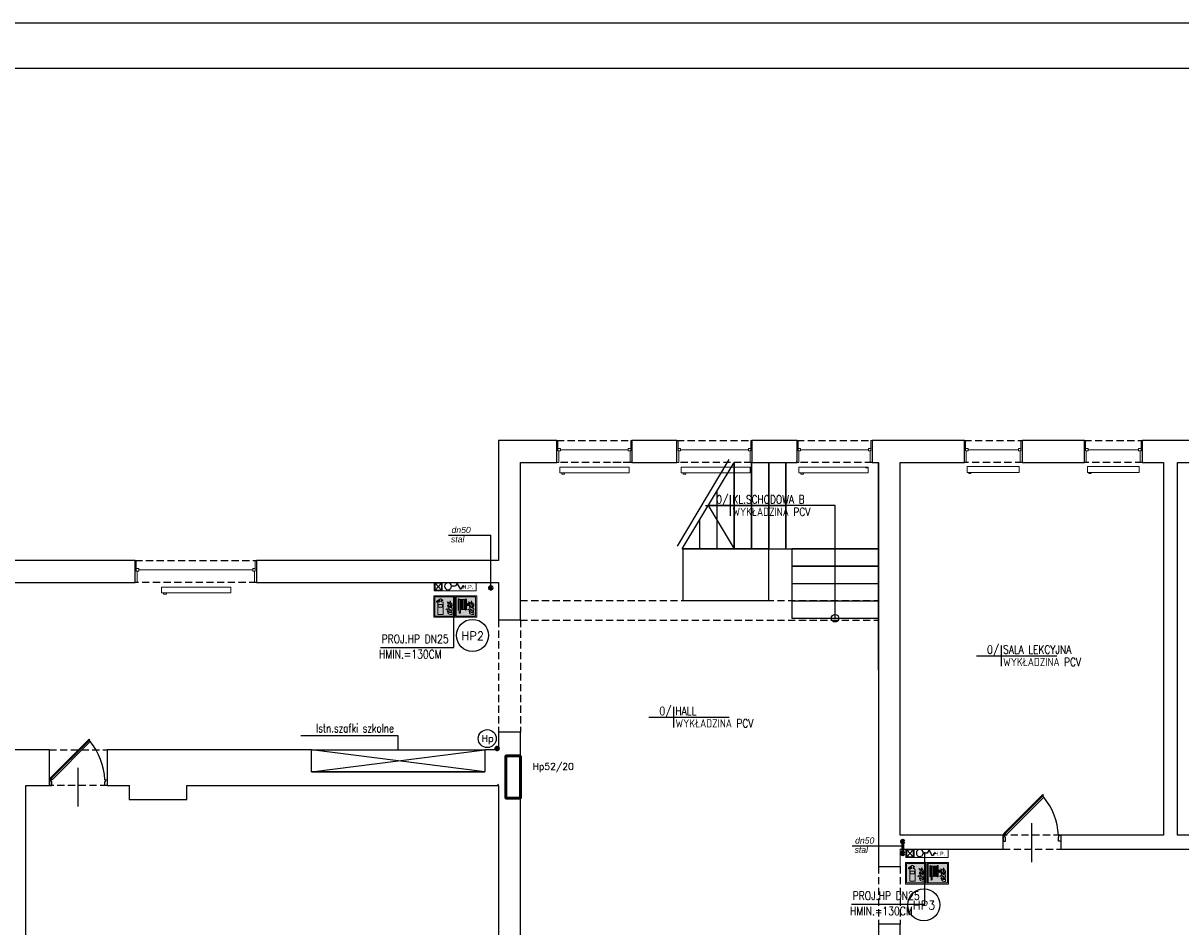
# Model space of a CAD drawing. Header units: millimetres. Extents: x 116 to 15750, y -6945 to 9999.
# Tile 132 of 150: x 3494 to 5554, y 4817 to 6424. Entities that reach past the tile are written whole.
import ezdxf
from ezdxf.enums import TextEntityAlignment as Align

# ---------------------------------------------------------------- set-up
doc = ezdxf.new("R2010")
doc.units = ezdxf.units.MM
doc.linetypes.add('DASHED', pattern=[19.05, 12.7, -6.35])
doc.linetypes.add('DASHED2', pattern=[0.375, 0.25, -0.125])
doc.layers.get('0').update_dxf_attribs({"color": 252})
for name, color, linetype, lineweight in [('1-EWAK2', 252, 'Continuous', 0), ('I-C.O', 252, 'Continuous', 15), ('IS w', 5, 'Continuous', 50)]:
    doc.layers.add(name, color=color, linetype=linetype, lineweight=lineweight)
for name, color, linetype in [('1-MEBLE', 252, 'Continuous'), ('1-OPIS', 252, 'Continuous'), ('1-OPIS-POM', 252, 'Continuous'), ('2-CZERWONY', 252, 'Continuous'), ('I-DRZWI', 252, 'Continuous'), ('I-NAD', 252, 'DASHED'), ('I-OKNA', 252, 'Continuous'), ('I-OPIS', 252, 'Continuous'), ('I-SCIANA', 252, 'Continuous'), ('I-WIDOK', 252, 'Continuous'), ('IS KAN_S_OPIS', 2, 'Continuous'), ('IS opis woda', 7, 'DASHED2'), ('IS woda hydranty', 4, 'CIRC'), ('IS WODA opis', 2, 'Continuous'), ('TABELKA', 252, 'Continuous'), ('TABELKA A3', 252, 'Continuous')]:
    doc.layers.add(name, color=color, linetype=linetype)
doc.styles.add('Action', font='arial.ttf')
doc.styles.add('GENERATED_STYLE_6', font='ariali.ttf')
doc.styles.add('ROMANS', font='romans.shx', dxfattribs={"width": 0.75})
doc.styles.get("Standard").update_dxf_attribs({"font": 'simplex.shx'})
doc.styles.add('TECH', font='simplex.shx')
doc.linetypes.add('CIRC', pattern='A,7,-1,["~",Standard,S=1,R=0,X=-0.3,Y=-0.6],-1', length=9)

# ---------------------------------------------------------------- blocks, each defined once
blk = doc.blocks.new('OPIS-POM')
for p, q in [((-60, 0), (135, 0)), ((0, 25), (0, -25))]:
    blk.add_line(p, q)
at = {"style": 'ROMANS', "width": 0.8, "flags": 4}
blk.add_attdef('NR', text='', height=20, dxfattribs=at).set_placement((-5, 5), align=Align.RIGHT)
blk.add_attdef('NAZWA', (5, 5), '', height=20, dxfattribs=at)
blk.add_attdef('POW.', text='', height=20, dxfattribs=at).set_placement((-5, -5), align=Align.TOP_RIGHT)
blk.add_attdef('POSADZKA', text='', height=20, dxfattribs=at).set_placement((5, -5), align=Align.TOP_LEFT)
blk = doc.blocks.new('D90')
blk.add_line((32.6, 45), (-28, 45))
for points in [[(-9.2, 87.2), (-9.2, 90), (0, 90), (0, 86.3), (-6.4, 86.3), (-6.4, 87.2)], [(-72.6, 61.8), (-11.7, 0.9), (-10.6, 2), (-71.5, 62.9)], [(-9.2, 2.8), (-9.2, 0), (0, 0), (0, 3.7), (-6.4, 3.7), (-6.4, 2.8)]]:
    blk.add_lwpolyline(points, close=True)
blk.add_lwpolyline([(-11.3, 2.7), (-9.5, 4.5), (-68.6, 63.5), (-70.3, 61.8)])
blk.add_arc((-4.6, -14.5), 100.9, 92.6186, 129.3487)
blk = doc.blocks.new('hydrant 15x75')
at = {"linetype": 'Continuous', "lineweight": 15}
blk.add_line((-1.5, -73.5), (-13.5, -61.9), dxfattribs=at)
for points in [[(-15, -75), (-15, 0), (0, 0), (0, -75)], [(-15, -75), (-15, -60.5), (0, -60.5), (0, -75)], [(-13.5, -73.5), (-13.5, -61.9), (-1.5, -61.9), (-1.5, -73.5)]]:
    blk.add_lwpolyline(points, close=True, dxfattribs=at)
at = {"linetype": 'Continuous', "lineweight": 25}
blk.add_lwpolyline([(-8.1, -21.5), (-8.1, -24.6), (-2.3, -27.7), (-13.5, -33.9), (-8.1, -37), (-8.1, -44.1)], dxfattribs=at)
at = {"linetype": 'Continuous', "lineweight": 15}
blk.add_lwpolyline([(-13.5, -73.5), (-1.5, -61.9)], dxfattribs=at)
at = {"linetype": 'Continuous', "lineweight": 25}
blk.add_ellipse((-8.1, -50.3), major_axis=(-4.37, -4.37), ratio=1, start_param=3.926991, end_param=10.12291, dxfattribs=at)
at = {"linetype": 'Continuous', "lineweight": 25, "insert": (-6.8, -15), "char_height": 7.26, "attachment_point": 5, "rotation": 90, "style": 'Action'}
blk.add_mtext('H.P.', dxfattribs=at)
blk = doc.blocks.new('F001')
at = {"layer": '1-EWAK2'}
h = blk.add_hatch(color=256, dxfattribs=at)
h.paths.add_polyline_path([(0, 0), (-20, 0), (-20, -20), (0, -20)])
h.paths.add_polyline_path([(-1, -19), (-19, -19), (-19, -1), (-1, -1)], flags=16)
edge = h.paths.add_edge_path(flags=0)
edge.add_line((-2.8, -7.6), (-2.8, -9.7))
edge.add_spline(control_points=[(-2.8, -9.7), (-3.7, -8.9), (-5.3, -7.5), (-4.9, -5.5), (-4.8, -4.7)], knot_values=[0, 0, 0, 0, 3.34671, 5.693971, 5.693971, 5.693971, 5.693971], degree=3, periodic=0)
edge.add_spline(control_points=[(-4.8, -4.7), (-4.6, -5.5), (-4.3, -6.7), (-3.2, -7.4), (-2.8, -7.6)], knot_values=[0, 0, 0, 0, 2.168729, 3.6473, 3.6473, 3.6473, 3.6473], degree=3, periodic=0)
edge = h.paths.add_edge_path(flags=0)
edge.add_spline(control_points=[(-7.6, -5.6), (-6.9, -5.8), (-5.4, -6.3), (-4.9, -8.9), (-3.6, -10), (-2.8, -10.6)], knot_values=[0, 0, 0, 0, 1.982828, 4.37946, 7.072841, 7.072841, 7.072841, 7.072841], degree=3, periodic=0)
edge.add_spline(control_points=[(-2.8, -10.6), (-3.6, -10.5), (-5.1, -10.5), (-6.5, -8.7), (-6.5, -6.9), (-7.2, -6), (-7.6, -5.6)], knot_values=[0, 0, 0, 0, 2.275107, 4.228959, 6.036865, 7.501223, 7.501223, 7.501223, 7.501223], degree=3, periodic=0)
edge = h.paths.add_edge_path(flags=0)
edge.add_line((-2.7, -11.6), (-2.7, -13.6))
edge.add_spline(control_points=[(-2.7, -13.6), (-3.4, -13.4), (-4.8, -13), (-6.8, -11.3), (-7, -9.6), (-7.1, -8.8)], knot_values=[0, 0, 0, 0, 1.998113, 4.533827, 6.985336, 6.985336, 6.985336, 6.985336], degree=3, periodic=0)
edge.add_spline(control_points=[(-7.1, -8.8), (-6.4, -9.6), (-5.3, -11.1), (-3.5, -11.5), (-2.7, -11.6)], knot_values=[0, 0, 0, 0, 3.049151, 5.303344, 5.303344, 5.303344, 5.303344], degree=3, periodic=0)
edge = h.paths.add_edge_path(flags=0)
edge.add_spline(control_points=[(-8.6, -12.5), (-8.1, -12.7), (-6.9, -13.2), (-6, -14.8), (-4.5, -15.4), (-1.9, -14.3), (-4.7, -14.2), (-5.4, -12.8), (-7, -11.8), (-8.1, -12.3), (-8.6, -12.5)], knot_values=[0, 0, 0, 0, 1.77339, 3.562626, 5.197184, 6.78269, 8.441022, 9.870961, 11.707196, 13.307072, 13.307072, 13.307072, 13.307072], degree=3, periodic=0)
edge = h.paths.add_edge_path(flags=0)
edge.add_line((-2.7, -15.5), (-2.7, -17.4))
edge.add_line((-2.7, -17.4), (-4.6, -17.4))
edge.add_spline(control_points=[(-4.6, -17.4), (-5.1, -17.3), (-6.5, -16.8), (-6.9, -15.3), (-7.1, -14.4)], knot_values=[0, 0, 0, 0, 1.662854, 4.182871, 4.182871, 4.182871, 4.182871], degree=3, periodic=0)
edge.add_spline(control_points=[(-7.1, -14.4), (-6.3, -15), (-4.9, -16), (-3.3, -15.7), (-2.7, -15.5)], knot_values=[0, 0, 0, 0, 2.939188, 4.701286, 4.701286, 4.701286, 4.701286], degree=3, periodic=0)
h.paths.add_polyline_path([(-11.1, -6.9), (-11.1, -17.4), (-16.1, -17.4), (-16.1, -6.9, -0.414214), (-14.7, -5.5), (-14.3, -5.5), (-14.3, -4.4), (-14.8, -4.4), (-16.6, -5.7), (-16.6, -6), (-17.3, -6), (-17.3, -5.2), (-17.1, -4.9), (-14.8, -3.3), (-14.3, -3.3), (-14.3, -2.7), (-12.9, -2.7), (-12.9, -3.3), (-12.3, -3.3), (-11.6, -3.7), (-11.6, -4.3), (-12.3, -4.4), (-12.9, -4.4), (-12.9, -5.5), (-12.6, -5.5, -0.414214)], flags=0)
h.paths.add_polyline_path([(-11.7, -8.1), (-11.7, -10.5), (-15.7, -10.5), (-15.7, -8.1)], flags=0)
at = {"layer": '2-CZERWONY'}
h = blk.add_hatch(color=256, dxfattribs=at)
h.paths.add_polyline_path([(-19, -1), (-19, -19), (-1, -19), (-1, -1)])
edge = h.paths.add_edge_path(flags=16)
edge.add_spline(control_points=[(-4.8, -4.7), (-4.6, -5.5), (-4.3, -6.7), (-3.2, -7.4), (-2.8, -7.6)], knot_values=[0, 0, 0, 0, 2.168729, 3.6473, 3.6473, 3.6473, 3.6473], degree=3, periodic=0)
edge.add_line((-2.8, -7.6), (-2.8, -9.7))
edge.add_spline(control_points=[(-2.8, -9.7), (-3.7, -8.9), (-5.3, -7.5), (-4.9, -5.5), (-4.8, -4.7)], knot_values=[0, 0, 0, 0, 3.34671, 5.693971, 5.693971, 5.693971, 5.693971], degree=3, periodic=0)
edge = h.paths.add_edge_path(flags=16)
edge.add_spline(control_points=[(-7.6, -5.6), (-6.9, -5.8), (-5.4, -6.3), (-4.9, -8.9), (-3.6, -10), (-2.8, -10.6)], knot_values=[0, 0, 0, 0, 1.982828, 4.37946, 7.072841, 7.072841, 7.072841, 7.072841], degree=3, periodic=0)
edge.add_spline(control_points=[(-2.8, -10.6), (-3.6, -10.5), (-5.1, -10.5), (-6.5, -8.7), (-6.5, -6.9), (-7.2, -6), (-7.6, -5.6)], knot_values=[0, 0, 0, 0, 2.275107, 4.228959, 6.036865, 7.501223, 7.501223, 7.501223, 7.501223], degree=3, periodic=0)
edge = h.paths.add_edge_path(flags=16)
edge.add_spline(control_points=[(-7.1, -8.8), (-6.4, -9.6), (-5.3, -11.1), (-3.5, -11.5), (-2.7, -11.6)], knot_values=[0, 0, 0, 0, 3.049151, 5.303344, 5.303344, 5.303344, 5.303344], degree=3, periodic=0)
edge.add_line((-2.7, -11.6), (-2.7, -13.6))
edge.add_spline(control_points=[(-2.7, -13.6), (-3.4, -13.4), (-4.8, -13), (-6.8, -11.3), (-7, -9.6), (-7.1, -8.8)], knot_values=[0, 0, 0, 0, 1.998113, 4.533827, 6.985336, 6.985336, 6.985336, 6.985336], degree=3, periodic=0)
h.paths.add_polyline_path([(-11.6, -3.7), (-11.6, -4.3), (-12.3, -4.4), (-12.9, -4.4), (-12.9, -5.5), (-12.6, -5.5, -0.414214), (-11.1, -6.9), (-11.1, -17.4), (-16.1, -17.4), (-16.1, -6.9, -0.414214), (-14.7, -5.5), (-14.3, -5.5), (-14.3, -4.4), (-14.8, -4.4), (-16.6, -5.7), (-16.6, -6), (-17.3, -6), (-17.3, -5.2), (-17.1, -4.9), (-14.8, -3.3), (-14.3, -3.3), (-14.3, -2.7), (-12.9, -2.7), (-12.9, -3.3), (-12.3, -3.3)], flags=16)
h.paths.add_polyline_path([(-11.7, -8.1), (-11.7, -10.5), (-15.7, -10.5), (-15.7, -8.1)], flags=0)
edge = h.paths.add_edge_path(flags=16)
edge.add_spline(control_points=[(-8.6, -12.5), (-8.1, -12.7), (-6.9, -13.2), (-6, -14.8), (-4.5, -15.4), (-1.9, -14.3), (-4.7, -14.2), (-5.4, -12.8), (-7, -11.8), (-8.1, -12.3), (-8.6, -12.5)], knot_values=[0, 0, 0, 0, 1.77339, 3.562626, 5.197184, 6.78269, 8.441022, 9.870961, 11.707196, 13.307072, 13.307072, 13.307072, 13.307072], degree=3, periodic=0)
edge = h.paths.add_edge_path(flags=16)
edge.add_spline(control_points=[(-7.1, -14.4), (-6.3, -15), (-4.9, -16), (-3.3, -15.7), (-2.7, -15.5)], knot_values=[0, 0, 0, 0, 2.939188, 4.701286, 4.701286, 4.701286, 4.701286], degree=3, periodic=0)
edge.add_line((-2.7, -15.5), (-2.7, -17.4))
edge.add_line((-2.7, -17.4), (-4.6, -17.4))
edge.add_spline(control_points=[(-4.6, -17.4), (-5.1, -17.3), (-6.5, -16.8), (-6.9, -15.3), (-7.1, -14.4)], knot_values=[0, 0, 0, 0, 1.662854, 4.182871, 4.182871, 4.182871, 4.182871], degree=3, periodic=0)
at = {"layer": '1-EWAK2'}
for points in [[(-20, 0), (-20, -20), (0, -20), (0, 0), (-20, 0)], [(-15.7, -8.1), (-11.7, -8.1), (-11.7, -10.5), (-15.7, -10.5), (-15.7, -8.1)], [(-2.8, -7.6), (-2.8, -9.7)], [(-2.7, -15.5), (-2.7, -17.4), (-4.6, -17.4)], [(-2.7, -11.6), (-2.7, -13.6)]]:
    blk.add_lwpolyline(points, dxfattribs=at)
blk.add_lwpolyline([(-19, -1), (-19, -19), (-1, -19), (-1, -1)], close=True, dxfattribs=at)
blk.add_lwpolyline([(-12.9, -5.5), (-12.9, -4.4), (-12.3, -4.4), (-11.6, -4.3), (-11.6, -3.7), (-12.3, -3.3), (-12.9, -3.3), (-12.9, -2.7), (-14.3, -2.7), (-14.3, -3.3), (-14.8, -3.3), (-17.1, -4.9), (-17.3, -5.2), (-17.3, -6), (-16.6, -6), (-16.6, -5.7), (-14.8, -4.4), (-14.3, -4.4), (-14.3, -5.5), (-14.7, -5.5, 0.414214), (-16.1, -6.9), (-16.1, -17.4), (-11.1, -17.4), (-11.1, -6.9, 0.414214), (-12.6, -5.5), (-12.9, -5.5)], format="xyb", dxfattribs=at)
for points in [[(-7.6, -5.6), (-5.8, -6.5), (-4.7, -8.6), (-2.8, -10.6)], [(-7.6, -5.6), (-6.7, -6.9), (-6.3, -8.6), (-5.1, -10.1), (-2.8, -10.6)], [(-7.1, -8.8), (-4.9, -10.9), (-2.7, -11.6)], [(-7.1, -8.8), (-6.5, -11.2), (-4.6, -12.9), (-2.7, -13.6)], [(-4.8, -4.7), (-4.9, -7.1), (-2.8, -9.7)], [(-4.8, -4.7), (-3.9, -6.7), (-2.8, -7.6)], [(-8.6, -12.5), (-7.1, -12.1), (-5.4, -13), (-4.4, -14), (-2.8, -14.5), (-4.3, -15.1), (-5.9, -14.7), (-7.1, -13.3), (-8.6, -12.5)], [(-4.6, -17.4), (-6.1, -16.7), (-7.1, -14.4)], [(-2.7, -15.5), (-4.5, -15.7), (-7.1, -14.4)]]:
    blk.add_spline(points, degree=3, dxfattribs=at)
blk = doc.blocks.new('F002')
at = {"layer": '1-EWAK2'}
blk.add_hatch(color=256, dxfattribs=at).paths.add_polyline_path([(-19, 0), (-19, -1), (-1, -1), (-1, -19), (-19, -19), (-19, 0), (-20, 0), (-20, -20), (0, -20), (0, 0)])
h = blk.add_hatch(color=256, dxfattribs=at)
h.paths.add_polyline_path([(-17.3, -13.1, 0.218639), (-16.4, -13.3), (-16.4, -2.8, 0.335911), (-17.3, -3.1)])
h.paths.add_polyline_path([(-15.2, -3.8, 1), (-16.2, -3.8), (-16.2, -14.8), (-15.2, -14.8)])
h.paths.add_polyline_path([(-16.2, -15.8, 0.998763), (-15.2, -15.8), (-15.2, -15.3), (-16.2, -15.3)])
h.paths.add_polyline_path([(-15.1, -12.4, 1), (-14.1, -12.4), (-14.1, -3.8, 1), (-15.1, -3.8)])
h.paths.add_polyline_path([(-13, -3.8, 1), (-13.9, -3.8), (-13.9, -12.4, 1), (-13, -12.4)])
h.paths.add_polyline_path([(-11.8, -3.8, 1), (-12.8, -3.8), (-12.8, -12.4, 1), (-11.8, -12.4)])
h.paths.add_polyline_path([(-11.6, -12.4, 1), (-10.7, -12.4), (-10.7, -3.8, 1), (-11.6, -3.8)])
h.paths.add_polyline_path([(-10.5, -13.3, 0.218639), (-9.6, -13.1), (-9.6, -8.1), (-9.4, -8.1, 23.182717), (-9.4, -7.9, -0.000004), (-9.4, -7.9), (-9.6, -7.9), (-9.6, -3.1, 0.335911), (-10.5, -2.8)])
h.paths.add_polyline_path([(-9.2, -8.1), (-8.3, -8.1), (-8.3, -9, -0.36689)], flags=16)
h.paths.add_polyline_path([(-8.3, -7.1, 0.342037), (-9.2, -7.9), (-8.3, -7.9)], flags=16)
h.paths.add_polyline_path([(-8.1, -9, 0.36689), (-7.2, -8.1), (-8.1, -8.1)], flags=16)
h.paths.add_polyline_path([(-8.1, -7.9), (-8.1, -7.1, -0.342037), (-7.3, -7.9)], flags=16)
edge = h.paths.add_edge_path()
edge.add_spline(control_points=[(-2.7, -7.7), (-3.1, -7.5), (-4.2, -6.8), (-4.5, -5.6), (-4.7, -4.8)], knot_values=[0, 0, 0, 0, 1.478572, 3.6473, 3.6473, 3.6473, 3.6473], degree=3, periodic=0)
edge.add_spline(control_points=[(-4.7, -4.8), (-4.8, -5.6), (-5.2, -7.6), (-3.6, -9), (-2.7, -9.7)], knot_values=[0, 0, 0, 0, 2.347261, 5.693971, 5.693971, 5.693971, 5.693971], degree=3, periodic=0)
edge.add_line((-2.7, -9.7), (-2.7, -7.7))
edge = h.paths.add_edge_path()
edge.add_spline(control_points=[(-2.8, -10.7), (-3.5, -10.1), (-4.8, -9), (-5.3, -6.4), (-6.8, -5.9), (-7.5, -5.7)], knot_values=[0, 0, 0, 0, 2.69338, 5.090013, 7.072841, 7.072841, 7.072841, 7.072841], degree=3, periodic=0)
edge.add_spline(control_points=[(-7.5, -5.7), (-7.2, -6.1), (-6.5, -7), (-6.4, -8.8), (-5, -10.6), (-3.6, -10.6), (-2.8, -10.7)], knot_values=[0, 0, 0, 0, 1.464358, 3.272264, 5.226116, 7.501223, 7.501223, 7.501223, 7.501223], degree=3, periodic=0)
edge = h.paths.add_edge_path()
edge.add_spline(control_points=[(-7, -8.9), (-6.9, -9.7), (-6.7, -11.4), (-4.8, -13.1), (-3.3, -13.5), (-2.7, -13.6)], knot_values=[0, 0, 0, 0, 2.451509, 4.987223, 6.985336, 6.985336, 6.985336, 6.985336], degree=3, periodic=0)
edge.add_line((-2.7, -13.6), (-2.7, -11.7))
edge.add_spline(control_points=[(-2.7, -11.7), (-3.4, -11.5), (-5.2, -11.2), (-6.3, -9.7), (-7, -8.9)], knot_values=[0, 0, 0, 0, 2.254193, 5.303344, 5.303344, 5.303344, 5.303344], degree=3, periodic=0)
edge = h.paths.add_edge_path()
edge.add_spline(control_points=[(-8.5, -12.6), (-8, -12.8), (-6.9, -13.3), (-5.9, -14.9), (-4.4, -15.5), (-1.9, -14.4), (-4.6, -14.3), (-5.3, -12.9), (-6.9, -11.9), (-8, -12.4), (-8.5, -12.6)], knot_values=[0, 0, 0, 0, 1.77339, 3.562626, 5.197184, 6.78269, 8.441022, 9.870961, 11.707196, 13.307072, 13.307072, 13.307072, 13.307072], degree=3, periodic=0)
edge = h.paths.add_edge_path()
edge.add_spline(control_points=[(-7.1, -14.5), (-6.8, -15.4), (-6.4, -16.9), (-5.1, -17.3), (-4.5, -17.5)], knot_values=[0, 0, 0, 0, 2.520017, 4.182871, 4.182871, 4.182871, 4.182871], degree=3, periodic=0)
edge.add_line((-4.5, -17.5), (-2.7, -17.5))
edge.add_line((-2.7, -17.5), (-2.7, -15.6))
edge.add_spline(control_points=[(-2.7, -15.6), (-3.3, -15.8), (-4.9, -16.1), (-6.2, -15.1), (-7.1, -14.5)], knot_values=[0, 0, 0, 0, 1.762098, 4.701286, 4.701286, 4.701286, 4.701286], degree=3, periodic=0)
at = {"layer": '2-CZERWONY'}
h = blk.add_hatch(color=256, dxfattribs=at)
h.paths.add_polyline_path([(-19, -1), (-19, -19), (-1, -19), (-1, -1)])
edge = h.paths.add_edge_path(flags=16)
edge.add_spline(control_points=[(-4.7, -4.8), (-4.5, -5.6), (-4.2, -6.8), (-3.1, -7.5), (-2.7, -7.7)], knot_values=[0, 0, 0, 0, 2.168729, 3.6473, 3.6473, 3.6473, 3.6473], degree=3, periodic=0)
edge.add_line((-2.7, -7.7), (-2.7, -9.7))
edge.add_spline(control_points=[(-2.7, -9.7), (-3.6, -9), (-5.2, -7.6), (-4.8, -5.6), (-4.7, -4.8)], knot_values=[0, 0, 0, 0, 3.34671, 5.693971, 5.693971, 5.693971, 5.693971], degree=3, periodic=0)
edge = h.paths.add_edge_path(flags=16)
edge.add_spline(control_points=[(-7.5, -5.7), (-6.8, -5.9), (-5.3, -6.4), (-4.8, -9), (-3.5, -10.1), (-2.8, -10.7)], knot_values=[0, 0, 0, 0, 1.982828, 4.37946, 7.072841, 7.072841, 7.072841, 7.072841], degree=3, periodic=0)
edge.add_spline(control_points=[(-2.8, -10.7), (-3.6, -10.6), (-5, -10.6), (-6.4, -8.8), (-6.5, -7), (-7.2, -6.1), (-7.5, -5.7)], knot_values=[0, 0, 0, 0, 2.275107, 4.228959, 6.036865, 7.501223, 7.501223, 7.501223, 7.501223], degree=3, periodic=0)
h.paths.add_polyline_path([(-9.6, -7.9), (-9.4, -7.9, -23.180591), (-9.4, -8.1), (-9.6, -8.1), (-9.6, -13.1, -0.218639), (-10.5, -13.3), (-10.5, -2.8, -0.335911), (-9.6, -3.1)], flags=16)
h.paths.add_polyline_path([(-7.3, -7.9), (-8.1, -7.9), (-8.1, -7.1, -0.342037)], flags=0)
h.paths.add_polyline_path([(-8.3, -7.1, 0.342037), (-9.2, -7.9), (-8.3, -7.9)], flags=0)
h.paths.add_polyline_path([(-8.1, -9, 0.36689), (-7.2, -8.1), (-8.1, -8.1)], flags=0)
h.paths.add_polyline_path([(-10.7, -3.8), (-10.7, -12.4, -1), (-11.6, -12.4), (-11.6, -3.8, -1)], flags=16)
h.paths.add_polyline_path([(-8.3, -8.1), (-8.3, -9, -0.36689), (-9.2, -8.1)], flags=0)
edge = h.paths.add_edge_path(flags=16)
edge.add_spline(control_points=[(-7, -8.9), (-6.3, -9.7), (-5.2, -11.2), (-3.4, -11.5), (-2.7, -11.7)], knot_values=[0, 0, 0, 0, 3.049151, 5.303344, 5.303344, 5.303344, 5.303344], degree=3, periodic=0)
edge.add_line((-2.7, -11.7), (-2.7, -13.6))
edge.add_spline(control_points=[(-2.7, -13.6), (-3.3, -13.5), (-4.8, -13.1), (-6.7, -11.4), (-6.9, -9.7), (-7, -8.9)], knot_values=[0, 0, 0, 0, 1.998113, 4.533827, 6.985336, 6.985336, 6.985336, 6.985336], degree=3, periodic=0)
h.paths.add_polyline_path([(-11.8, -3.8), (-11.8, -12.4, -1), (-12.8, -12.4), (-12.8, -3.8, -1)], flags=16)
h.paths.add_polyline_path([(-13, -3.8), (-13, -12.4, -1), (-13.9, -12.4), (-13.9, -3.8, -1)], flags=16)
h.paths.add_polyline_path([(-14.1, -3.8), (-14.1, -12.4, -1), (-15.1, -12.4), (-15.1, -3.8, -1)], flags=16)
edge = h.paths.add_edge_path(flags=16)
edge.add_spline(control_points=[(-8.5, -12.6), (-8, -12.8), (-6.9, -13.3), (-5.9, -14.9), (-4.4, -15.5), (-1.9, -14.4), (-4.6, -14.3), (-5.3, -12.9), (-6.9, -11.9), (-8, -12.4), (-8.5, -12.6)], knot_values=[0, 0, 0, 0, 1.77339, 3.562626, 5.197184, 6.78269, 8.441022, 9.870961, 11.707196, 13.307072, 13.307072, 13.307072, 13.307072], degree=3, periodic=0)
h.paths.add_polyline_path([(-15.2, -3.8), (-15.2, -14.8), (-16.2, -14.8), (-16.2, -3.8, -1)], flags=16)
h.paths.add_polyline_path([(-16.4, -13.3, -0.218639), (-17.3, -13.1), (-17.3, -3.1, -0.335911), (-16.4, -2.8)], flags=16)
edge = h.paths.add_edge_path(flags=16)
edge.add_spline(control_points=[(-7.1, -14.5), (-6.2, -15.1), (-4.9, -16.1), (-3.3, -15.8), (-2.7, -15.6)], knot_values=[0, 0, 0, 0, 2.939188, 4.701286, 4.701286, 4.701286, 4.701286], degree=3, periodic=0)
edge.add_line((-2.7, -15.6), (-2.7, -17.5))
edge.add_line((-2.7, -17.5), (-4.5, -17.5))
edge.add_spline(control_points=[(-4.5, -17.5), (-5.1, -17.3), (-6.4, -16.9), (-6.8, -15.4), (-7.1, -14.5)], knot_values=[0, 0, 0, 0, 1.662854, 4.182871, 4.182871, 4.182871, 4.182871], degree=3, periodic=0)
h.paths.add_polyline_path([(-15.2, -15.3), (-15.2, -15.8, -1.001238), (-16.2, -15.8), (-16.2, -15.3)], flags=16)
at = {"layer": '1-EWAK2'}
for points in [[(-20, 0), (0, 0), (0, -20), (-20, -20), (-20, 0)], [(-15.2, -3.8), (-15.2, -14.8), (-16.2, -14.8), (-16.2, -3.8)], [(-15.1, -12.4), (-15.1, -3.8)], [(-14.1, -3.8), (-14.1, -12.4)], [(-13.9, -12.4), (-13.9, -3.8)], [(-13, -3.8), (-13, -12.4)], [(-12.8, -12.4), (-12.8, -3.8)], [(-11.8, -3.8), (-11.8, -12.4)], [(-11.6, -12.4), (-11.6, -3.8)], [(-10.7, -3.8), (-10.7, -12.4)], [(-9.6, -3.1), (-9.6, -7.9)], [(-9.6, -7.9), (-9.4, -7.9)], [(-9.6, -8.1), (-9.4, -8.1)], [(-9.2, -7.9), (-8.3, -7.9)], [(-9.2, -8.1), (-8.3, -8.1)], [(-8.3, -7.1), (-8.3, -7.9)], [(-8.3, -8.1), (-8.3, -9)], [(-8.1, -7.1), (-8.1, -7.9)], [(-8.1, -7.9), (-7.3, -7.9)], [(-8.1, -8.1), (-8.1, -9)], [(-8.1, -8.1), (-7.2, -8.1)], [(-2.7, -7.7), (-2.7, -9.7)], [(-15.2, -15.8), (-15.2, -15.3), (-16.2, -15.3), (-16.2, -15.8)], [(-2.7, -15.6), (-2.7, -17.5), (-4.5, -17.5)], [(-2.7, -11.7), (-2.7, -13.6)]]:
    blk.add_lwpolyline(points, dxfattribs=at)
blk.add_lwpolyline([(-19, -1), (-1, -1), (-1, -19), (-19, -19)], close=True, dxfattribs=at)
for points in [[(-17.3, -3.1), (-17.3, -13.1, 0.218639), (-16.4, -13.3), (-16.4, -2.8, 0.335911), (-17.3, -3.1, -1.468283)], [(-9.6, -8.1), (-9.6, -13.1, -0.218639), (-10.5, -13.3), (-10.5, -2.8, -0.335911), (-9.6, -3.1)]]:
    blk.add_lwpolyline(points, format="xyb", dxfattribs=at)
for centre, radius, start, end in [((-15.7, -3.8), 0.478, 0, 180), ((-14.6, -3.8), 0.478, 0, 180), ((-13.4, -3.8), 0.478, 0, 180), ((-12.3, -3.8), 0.478, 0, 180), ((-11.2, -3.8), 0.478, 0, 180), ((-8.2, -8.1), 1.16, 182.8497, 172.969), ((-8.2, -8.1), 0.962, 95.9669, 171.4973), ((-8.2, -8.1), 0.962, 183.4428, 264.0331), ((-8.2, -8.1), 0.962, 8.5027, 84.0331), ((-8.2, -8.1), 0.962, 275.9669, 356.5572), ((-15.7, -15.8), 0.479, 180.0709, 359.9291), ((-14.6, -12.4), 0.478, 180, 0), ((-13.4, -12.4), 0.478, 180, 0), ((-12.3, -12.4), 0.478, 180, 0), ((-11.2, -12.4), 0.478, 180, 0)]:
    blk.add_arc(centre, radius, start, end, dxfattribs=at)
for points in [[(-7.5, -5.7), (-5.7, -6.6), (-4.6, -8.7), (-2.8, -10.7)], [(-7.5, -5.7), (-6.7, -6.9), (-6.2, -8.7), (-5, -10.2), (-2.8, -10.7)], [(-7, -8.9), (-4.8, -11), (-2.7, -11.7)], [(-7, -8.9), (-6.4, -11.3), (-4.6, -13), (-2.7, -13.6)], [(-4.7, -4.8), (-4.8, -7.2), (-2.7, -9.7)], [(-4.7, -4.8), (-3.9, -6.8), (-2.7, -7.7)], [(-8.5, -12.6), (-7, -12.2), (-5.4, -13.1), (-4.3, -14.1), (-2.8, -14.6), (-4.2, -15.2), (-5.8, -14.8), (-7, -13.4), (-8.5, -12.6)], [(-4.5, -17.5), (-6, -16.8), (-7.1, -14.5)], [(-2.7, -15.6), (-4.4, -15.8), (-7.1, -14.5)]]:
    blk.add_spline(points, degree=3, dxfattribs=at)

msp = doc.modelspace()

# ---------------------------------------------------------------- linework, layer by layer
at = {"color": 251, "lineweight": 0, "true_color": 0x535353}
for points in [[(4443.4, 5681.9), (4445.3, 5681.9)], [(4570.4, 5667.6), (4570.4, 5663.1)], [(4574.9, 5667.6), (4570.4, 5667.6)], [(4574.9, 5681.9), (4574.9, 5663.1)], [(4576.8, 5681.9), (4574.9, 5681.9)], [(4657, 5681.9), (4658.9, 5681.9)], [(4790.4, 5681.9), (4788.5, 5681.9)], [(4870.6, 5681.9), (4872.5, 5681.9)], [(5004, 5681.9), (5002.2, 5681.9)], [(5168.5, 5681.9), (5170.4, 5681.9)], [(5271.2, 5681.9), (5269.1, 5681.9)], [(5382.2, 5681.9), (5384, 5681.9)], [(5484.8, 5681.9), (5482.8, 5681.9)], [(4570.4, 5663.1), (4574.9, 5663.1)], [(4573.5, 5663.1), (4573.5, 5642.9)], [(4868.7, 5642.9), (4870.6, 5644.8)], [(4443.4, 5642.9), (4446.6, 5642.9)], [(4576.9, 5642.9), (4573.5, 5642.9)], [(4604.6, 5642.9), (4573.7, 5642.9)], [(4657, 5642.9), (4660.2, 5642.9)], [(4790.5, 5642.9), (4787.1, 5642.9)], [(4820.3, 5642.9), (4789.4, 5642.9)], [(4851, 5642.9), (4820.3, 5642.9)], [(4870.6, 5642.9), (4873.8, 5642.9)], [(5168.4, 5642.9), (5171.7, 5642.9)], [(5271.2, 5642.9), (5267.8, 5642.9)], [(5382, 5642.9), (5385.3, 5642.9)], [(5484.8, 5642.9), (5481.4, 5642.9)], [(3693.1, 5468.3), (3695, 5468.3)], [(3908.6, 5468.3), (3906.8, 5468.3)], [(3693.1, 5429.3), (3696.3, 5429.3)], [(3908.7, 5429.3), (3905.5, 5429.3)], [(3682.3, 5066.6), (3683.6, 5067.8)], [(4337.1, 5067.8), (4339.6, 5070.2)]]:
    msp.add_lwpolyline(points, dxfattribs=at)
at = {"color": 160, "lineweight": 0, "true_color": 0x003fff}
msp.add_lwpolyline([(4996.5, 5633.3), (4992.4, 5633.3)], dxfattribs=at)
at = {"layer": '1-OPIS'}
for points in [[(4129.3, 5313.7), (4260, 5313.7), (4260, 5406.1)], [(4967.4, 4856.9), (5098.2, 4856.9), (5098.2, 4949.4)]]:
    msp.add_lwpolyline(points, dxfattribs=at)
at = {"layer": 'I-C.O'}
for points in [[(4448.4, 5634.6), (4571.7, 5634.6), (4571.7, 5624.2)], [(4448.4, 5634.6), (4448.4, 5624.2)], [(4448.4, 5624.2), (4571.7, 5624.2)], [(4452.2, 5624.2), (4452.2, 5621.8), (4457.2, 5621.8)], [(4457.2, 5624.2), (4457.2, 5621.8)], [(4664.2, 5634.6), (4787.5, 5634.6), (4787.5, 5624.2)], [(4664.2, 5634.6), (4664.2, 5624.2)], [(4664.2, 5624.2), (4787.5, 5624.2)], [(4668, 5624.2), (4668, 5621.8), (4672.9, 5621.8)], [(4672.9, 5624.2), (4672.9, 5621.8)], [(4873.7, 5634.6), (4997, 5634.6), (4997, 5624.2)], [(4873.7, 5634.6), (4873.7, 5624.2)], [(4873.7, 5624.2), (4997, 5624.2)], [(4877.5, 5624.2), (4877.5, 5621.8), (4882.4, 5621.8)], [(4882.4, 5624.2), (4882.4, 5621.8)], [(5173.6, 5635.7), (5266, 5635.7), (5266, 5625.1)], [(5173.6, 5635.7), (5173.6, 5625.1)], [(5173.6, 5625.1), (5266, 5625.1)], [(5176.3, 5625.1), (5176.3, 5622.8), (5180.1, 5622.8)], [(5180.1, 5625.1), (5180.1, 5622.8)], [(5387.2, 5635.7), (5479.6, 5635.7), (5479.6, 5625.1)], [(5387.2, 5635.7), (5387.2, 5625.1)], [(5387.2, 5625.1), (5479.6, 5625.1)], [(5389.9, 5625.1), (5389.9, 5622.8), (5393.7, 5622.8)], [(5393.7, 5625.1), (5393.7, 5622.8)], [(3740.1, 5421), (3863.3, 5421), (3863.3, 5410.5)], [(3740.1, 5421), (3740.1, 5410.5)], [(3740.1, 5410.5), (3863.3, 5410.5)], [(3743.7, 5410.5), (3743.7, 5408.2), (3748.7, 5408.2)], [(3748.7, 5410.5), (3748.7, 5408.2)]]:
    msp.add_lwpolyline(points, dxfattribs=at)
at = {"layer": 'I-NAD'}
for points in [[(4443.4, 5681.9), (4576.9, 5681.9)], [(4657, 5681.9), (4790.5, 5681.9)], [(4870.6, 5681.9), (5004.1, 5681.9)], [(5168.4, 5681.9), (5271.2, 5681.9)], [(5382, 5681.9), (5484.8, 5681.9)], [(4576.9, 5642.9), (4443.4, 5642.9)], [(4573.7, 5642.9), (4543, 5642.9)], [(4790.5, 5642.9), (4657, 5642.9)], [(4789.4, 5642.9), (4758.6, 5642.9)], [(5004.1, 5642.9), (4870.6, 5642.9)], [(5271.2, 5642.9), (5168.4, 5642.9)], [(5484.8, 5642.9), (5382, 5642.9)], [(3693.1, 5468.3), (3908.7, 5468.3)], [(3908.7, 5429.3), (3693.1, 5429.3)], [(4378.6, 5397.3), (5015.4, 5397.3)], [(4339.6, 5362.6), (4339.6, 5163.1)], [(4378.6, 5362.6), (4378.6, 5163.1)], [(4378.6, 5362.3), (5015.4, 5362.3)], [(3540.5, 5131.4), (3643.3, 5131.4)], [(3643.3, 5067.8), (3540.5, 5067.8)], [(5339.9, 4979.5), (5237.2, 4979.5)], [(5237.2, 4954.8), (5339.9, 4954.8)], [(5015.4, 4924.1), (5015.4, 4821.3)], [(5054.4, 4924.1), (5054.4, 4821.3)]]:
    msp.add_lwpolyline(points, dxfattribs=at)
at = {"layer": 'I-OKNA', "lineweight": 0}
for points in [[(4445.3, 5681.9), (4445.3, 5663.1), (4449.8, 5663.1)], [(4445.3, 5667.6), (4449.8, 5667.6)], [(4449.8, 5667.6), (4449.8, 5663.1)], [(4449.8, 5665.4), (4570.4, 5665.4)], [(4658.9, 5681.9), (4658.9, 5663.1), (4663.5, 5663.1)], [(4658.9, 5667.6), (4663.5, 5667.6)], [(4663.5, 5667.6), (4663.5, 5663.1)], [(4663.5, 5665.4), (4784, 5665.4)], [(4784, 5667.6), (4784, 5663.1)], [(4788.5, 5667.6), (4784, 5667.6)], [(4788.5, 5681.9), (4788.5, 5663.1)], [(4872.5, 5681.9), (4872.5, 5663.1), (4877.1, 5663.1)], [(4872.5, 5667.6), (4877.1, 5667.6)], [(4877.1, 5667.6), (4877.1, 5663.1)], [(4877.1, 5665.4), (4997.6, 5665.4)], [(4997.6, 5667.6), (4997.6, 5663.1)], [(5002.2, 5667.6), (4997.6, 5667.6)], [(5002.2, 5681.9), (5002.2, 5663.1)], [(5170.4, 5681.9), (5170.4, 5663.1)], [(5170.4, 5667.6), (5174.9, 5667.6)], [(5174.9, 5667.6), (5174.9, 5663.1)], [(5264.6, 5665.4), (5174.9, 5665.4)], [(5269.1, 5681.9), (5269.1, 5663.1), (5264.6, 5663.1)], [(5264.6, 5667.6), (5264.6, 5663.1)], [(5269.1, 5667.6), (5264.6, 5667.6)], [(5384, 5681.9), (5384, 5663.1)], [(5384, 5667.6), (5388.5, 5667.6)], [(5388.5, 5667.6), (5388.5, 5663.1)], [(5478.3, 5665.4), (5388.5, 5665.4)], [(5482.8, 5681.9), (5482.8, 5663.1), (5478.3, 5663.1)], [(5478.3, 5667.6), (5478.3, 5663.1)], [(5482.8, 5667.6), (5478.3, 5667.6)], [(4446.6, 5663.1), (4446.6, 5642.9)], [(4660.2, 5663.1), (4660.2, 5642.9)], [(4784, 5663.1), (4788.5, 5663.1)], [(4787.1, 5663.1), (4787.1, 5642.9)], [(4873.8, 5663.1), (4873.8, 5642.9)], [(4997.6, 5663.1), (5002.2, 5663.1)], [(5000.8, 5663.1), (5000.8, 5642.9)], [(5174.9, 5663.1), (5170.4, 5663.1)], [(5171.7, 5663.1), (5171.7, 5642.9)], [(5267.8, 5663.1), (5267.8, 5642.9)], [(5388.5, 5663.1), (5384, 5663.1)], [(5385.3, 5663.1), (5385.3, 5642.9)], [(5481.4, 5663.1), (5481.4, 5642.9)], [(3695, 5468.3), (3695, 5449.5), (3699.5, 5449.5)], [(3906.8, 5468.3), (3906.8, 5449.5)], [(3695, 5454), (3699.5, 5454)], [(3696.3, 5449.5), (3696.3, 5429.3)], [(3699.5, 5454), (3699.5, 5449.5)], [(3699.5, 5451.7), (3902.3, 5451.7)], [(3902.3, 5454), (3902.3, 5449.5)], [(3906.8, 5454), (3902.3, 5454)], [(3902.3, 5449.5), (3906.8, 5449.5)], [(3905.5, 5449.5), (3905.5, 5429.3)]]:
    msp.add_lwpolyline(points, dxfattribs=at)
at = {"layer": 'I-OPIS'}
msp.add_lwpolyline([(4160.9, 5131.4), (4160.9, 5156.2), (3987.6, 5156.2)], dxfattribs=at)
at = {"layer": 'I-SCIANA', "linetype": 'Continuous', "lineweight": 25}
for points in [[(4378.6, 5642.9), (4443.4, 5642.9), (4443.4, 5681.9), (4339.6, 5681.9)], [(4339.6, 5681.9), (4339.6, 5468.3)], [(5054.4, 5642.9), (5168.4, 5642.9), (5168.4, 5681.9), (5004.1, 5681.9), (5004.1, 5642.9)], [(5547.4, 5642.9), (5595.7, 5642.9), (5595.7, 5681.9), (5484.8, 5681.9), (5484.8, 5642.9)], [(4378.6, 5362.6), (4378.6, 5642.9)], [(4378.6, 5488.8), (4378.6, 5642.9)], [(5004.1, 5642.9), (5015.4, 5642.9)], [(5015.4, 5642.9), (5015.4, 4924.1), (5054.4, 4924.1)], [(5015.4, 5488.8), (5015.4, 5642.9)], [(5054.4, 4979.5), (5054.4, 5642.9)], [(5484.8, 5642.9), (5522.7, 5642.9)], [(5522.7, 5642.9), (5522.7, 4979.5)], [(5547.4, 4979.5), (5547.4, 5642.9)], [(5015.4, 5458.1), (5015.4, 5488.8)], [(3539.6, 5468.3), (3477.4, 5468.3), (3477.4, 5429.3), (3539.6, 5429.3)], [(3539.6, 5429.3), (3693.1, 5429.3), (3693.1, 5468.3), (3539.6, 5468.3)], [(4339.6, 5468.3), (3908.7, 5468.3), (3908.7, 5429.3)], [(5015.4, 5427.2), (5015.4, 5458.1)], [(3908.7, 5429.3), (4339.6, 5429.3)], [(4339.6, 5429.3), (4339.6, 5362.6), (4378.6, 5362.6)], [(5015.4, 5396.5), (5015.4, 5427.2)], [(5015.4, 5365.6), (5015.4, 5396.5)], [(5015.4, 5334.8), (5015.4, 5365.6)], [(5015.4, 5304), (5015.4, 5334.8)], [(5015.4, 5273.2), (5015.4, 5304)], [(4339.6, 5163.1), (4339.6, 5131.4)], [(4378.6, 4790.5), (4378.6, 5163.1), (4339.6, 5163.1)], [(3540.5, 5131.4), (3443, 5131.4), (3443, 5092.5)], [(3540.5, 5067.8), (3540.5, 5131.4)], [(4006.8, 5131.4), (3643.3, 5131.4), (3643.3, 5067.8)], [(4006.8, 5092.5), (4006.8, 5131.4)], [(4339.6, 5131.4), (4315, 5131.4), (4315, 5092.5)], [(4315, 5092.5), (4006.8, 5092.5)], [(4006.8, 5092.5), (4315, 5092.5)], [(3498.5, 5067.8), (3540.5, 5067.8)], [(3498.5, 4470.1), (3498.5, 5067.8)], [(3643.3, 5067.8), (3682.3, 5067.8)], [(3682.3, 5043.1), (3785, 5043.1), (3785, 5067.8)], [(3682.3, 5067.8), (3682.3, 5043.1)], [(3785, 5067.8), (4339.6, 5067.8)], [(4339.6, 5067.8), (4339.6, 4470.1)], [(5054.4, 4954.8), (5237.3, 4954.8), (5237.3, 4979.5), (5054.4, 4979.5)], [(5339.9, 4954.8), (5670.6, 4954.8), (5670.6, 4979.5), (5547.4, 4979.5)], [(5522.7, 4979.5), (5339.9, 4979.5), (5339.9, 4954.8)], [(5054.4, 4790.5), (5054.4, 4821.3), (5015.4, 4821.3), (5015.4, 4790.5)]]:
    msp.add_lwpolyline(points, dxfattribs=at)
for points in [[(4576.9, 5642.9), (4657, 5642.9), (4657, 5681.9), (4576.9, 5681.9)], [(4790.5, 5642.9), (4870.6, 5642.9), (4870.6, 5681.9), (4790.5, 5681.9)], [(5271.2, 5642.9), (5382, 5642.9), (5382, 5681.9), (5271.2, 5681.9)], [(4820.3, 5488.8), (4667.6, 5488.8), (4667.6, 5397.3), (4820.3, 5397.3)]]:
    msp.add_lwpolyline(points, close=True, dxfattribs=at)
at = {"layer": 'I-SCIANA'}
for points in [[(4657.7, 5494), (4750.1, 5648)], [(4666.2, 5488.8), (4758.6, 5642.9)]]:
    msp.add_lwpolyline(points, dxfattribs=at)
at = {"layer": 'I-SCIANA', "lineweight": 0}
msp.add_lwpolyline([(5054.4, 4924.1), (5054.4, 4954.8)], dxfattribs=at)
at = {"layer": 'I-WIDOK'}
msp.add_line((4712.4, 5565.9), (4758.6, 5488.8), dxfattribs=at)
for points in [[(4758.6, 5488.8), (4758.6, 5642.9)], [(4758.6, 5642.9), (4758.6, 5488.8)], [(4789.4, 5488.8), (4789.4, 5642.9)], [(4789.4, 5642.9), (4789.4, 5488.8)], [(4820.3, 5488.8), (4820.3, 5642.9)], [(4820.3, 5642.9), (4820.3, 5488.8)], [(4851, 5488.8), (4851, 5642.9)], [(4851, 5642.9), (4851, 5488.8)], [(4727.8, 5591.6), (4727.8, 5488.8)], [(4938.4, 5365.6), (4938.4, 5565.9), (4712.4, 5565.9)], [(4697, 5540.3), (4697, 5488.8)], [(4666.2, 5488.8), (4727.8, 5488.8)], [(4727.8, 5488.8), (4758.6, 5488.8)], [(4758.6, 5488.8), (4789.4, 5488.8)], [(4789.4, 5488.8), (4820.3, 5488.8)], [(4820.3, 5488.8), (4851, 5488.8)], [(4851, 5488.8), (5015.4, 5488.8)], [(4861.4, 5488.8), (4861.4, 5458.1)], [(5015.4, 5488.8), (4861.4, 5488.8)], [(4861.4, 5458.1), (4861.4, 5427.2)], [(5015.4, 5458.1), (4861.4, 5458.1)], [(4861.4, 5458.1), (5015.4, 5458.1)], [(4861.4, 5427.2), (5015.4, 5427.2)], [(4861.4, 5427.2), (4861.4, 5396.5)], [(4861.4, 5427.2), (5015.4, 5427.2)], [(4861.4, 5396.5), (5015.4, 5396.5)], [(4861.4, 5396.5), (4861.4, 5365.6)], [(4861.4, 5396.5), (5015.4, 5396.5)], [(4861.4, 5365.6), (5015.4, 5365.6)], [(4861.4, 5365.6), (5015.4, 5365.6)], [(4006.8, 5131.4), (4315, 5131.4)], [(4006.8, 5092.5), (4315, 5131.4)], [(4315, 5092.5), (4006.8, 5131.4)]]:
    msp.add_lwpolyline(points, dxfattribs=at)
msp.add_circle((4938.4, 5365.6), 6.71, dxfattribs=at)
at = {"layer": 'IS KAN_S_OPIS'}
msp.add_circle((4319.4, 5151.4), 16, dxfattribs=at)
at = {"layer": 'IS opis woda'}
for p, q in [((4250.8, 5513.2), (4325.6, 5513.2)), ((4325.6, 5421.9), (4325.6, 5513.2)), ((4968.9, 4960.7), (5058.6, 4960.7))]:
    msp.add_line(p, q, dxfattribs=at)
at = {"layer": 'IS w'}
msp.add_lwpolyline([(4378.6, 5120.8), (4378.6, 5045.8), (4352.6, 5045.8), (4352.6, 5120.8)], close=True, dxfattribs=at)
msp.add_circle((4337.1, 5133.9), 2.5, dxfattribs=at)
at = {"layer": 'IS woda hydranty', "lineweight": 50, "ltscale": 10}
msp.add_line((5058.6, 4947.3), (5058.6, 4965.7), dxfattribs=at)
for centre in [(4325.6, 5419.4), (5058.6, 4968.2), (5058.6, 4947.3)]:
    msp.add_circle(centre, 2.5, dxfattribs=at)
at = {"layer": 'IS WODA opis'}
for centre in [(4293.2, 5335), (5096.2, 4855.7)]:
    msp.add_circle(centre, 28.5, dxfattribs=at)
at = {"layer": 'TABELKA'}
for points in [[(116.1, 6424.1), (116.1, 3454.1), (8124.3, 3454.1), (8124.3, 6424.1)], [(116.1, 6424.1), (116.1, 3454.1), (8124.3, 3454.1), (8124.3, 6424.1)], [(263.9, 3506), (8067.1, 3506), (8067.1, 6343.4), (263.9, 6343.4)]]:
    msp.add_lwpolyline(points, close=True, dxfattribs=at)

# ---------------------------------------------------------------- block references
at = {"layer": '1-MEBLE', "rotation": 270}
for p in [(4300, 5414.3), (5139.4, 4939.8)]:
    msp.add_blockref('hydrant 15x75', p, dxfattribs=at)
at = {"layer": '1-OPIS-POM', "zscale": 0.7338240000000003}
for p, xscale, yscale, values in [((4751.9, 5565.9), 0.7338239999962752, 0.7338239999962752, {'NR': '0/', 'NAZWA': 'KL.SCHODOWA B', 'POSADZKA': 'WYKŁADZINA PCV'}), ((5233.7, 5298.8), 0.7338239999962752, 0.7338239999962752, {'NR': '0/', 'NAZWA': 'SALA LEKCYJNA', 'POSADZKA': 'WYKŁADZINA PCV'}), ((4650.7, 5189.6), 0.7338239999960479, 0.7338239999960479, {'NR': '0/', 'NAZWA': 'HALL', 'POSADZKA': 'WYKŁADZINA PCV'})]:
    msp.add_blockref('OPIS-POM', p, dxfattribs=dict(at, xscale=xscale, yscale=yscale)).add_auto_attribs(values)
at = {"layer": 'I-DRZWI', "rotation": 270}
for p, xscale, yscale, zscale in [((3540.5, 5067.8), 1.141366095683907, 1.141366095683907, 1.141366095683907), ((5237.2, 4969), 1.141310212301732, 1.141310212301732, 1.141310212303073)]:
    msp.add_blockref('D90', p, dxfattribs=dict(at, xscale=xscale, yscale=yscale, zscale=zscale))
at = {"layer": 'TABELKA A3', "xscale": 1.913625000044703, "yscale": 1.913624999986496, "zscale": 1.913625}
for name, p in [('F001', (4262.4, 5405.5)), ('F002', (4300.7, 5405.5)), ('F001', (5101.9, 4931)), ('F002', (5140.2, 4931))]:
    msp.add_blockref(name, p, dxfattribs=at)

# ---------------------------------------------------------------- texts
at = {"layer": '1-OPIS', "style": 'ROMANS', "width": 0.8}
for s, p in [('PROJ.HP DN25', (4250.8, 5321.2)), ('HMIN.=130CM', (4238.4, 5294.1)), ('PROJ.HP DN25', (5088.9, 4864.4)), ('HMIN.=130CM', (5076.6, 4837.3))]:
    msp.add_text(s, height=15, dxfattribs=at).set_placement(p, align=Align.RIGHT)
at = {"layer": 'I-OPIS', "insert": (4153.3, 5170), "char_height": 15, "attachment_point": 6, "rotation": 0, "style": 'ROMANS'}
msp.add_mtext('Istn.szafki szkolne', dxfattribs=at)
at = {"layer": 'IS KAN_S_OPIS', "style": 'TECH'}
for s, p in [('Hp', (4309.7, 5145.7)), ('Hp52/20', (4400, 5096))]:
    msp.add_text(s, height=12, dxfattribs=at).set_placement(p)
at = {"layer": 'IS opis woda', "style": 'GENERATED_STYLE_6'}
for s, p in [('dn50', (4255.9, 5517.1)), ('stal', (4254.9, 5500.6)), ('dn50', (4974, 4964.7)), ('stal', (4973, 4948.2))]:
    msp.add_text(s, height=11, dxfattribs=at).set_placement(p)
at = {"layer": 'IS WODA opis', "style": 'TECH'}
for s, p in [('HP2', (4273.3, 5326.8)), ('HP3', (5076.3, 4847.6))]:
    msp.add_text(s, height=15, dxfattribs=at).set_placement(p)

doc.saveas('drawing.dxf')
